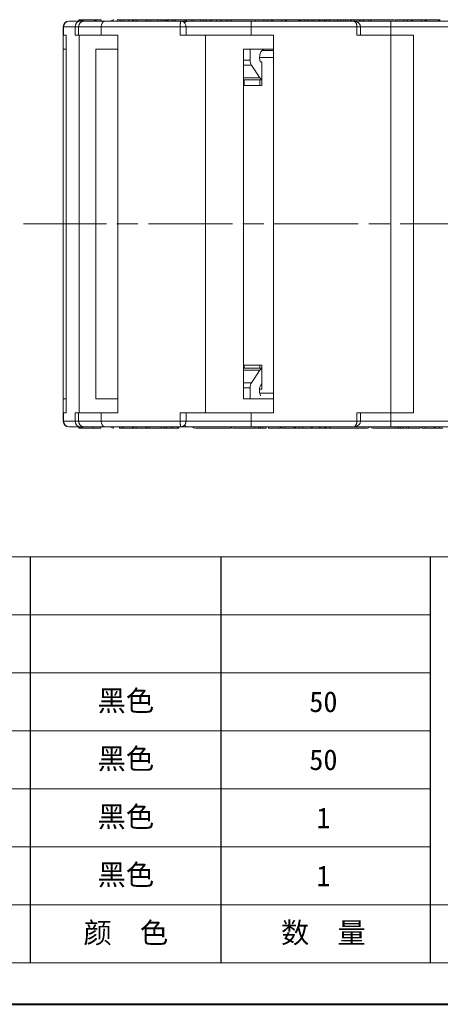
# Model space of a CAD drawing. Header units: millimetres. Extents: x 3455 to 3957, y 2 to 354.
# Tile 2 of 33: x 3622 to 3683, y 2 to 143. Entities that reach past the tile are written whole.
import ezdxf

# ---------------------------------------------------------------- set-up
doc = ezdxf.new("R2010")
doc.units = ezdxf.units.MM
doc.linetypes.add('ACAD_ISO08W100', pattern=[36, 24, -3, 6, -3])
doc.linetypes.add('CENTER', pattern=[0.6, 0.375, -0.075, 0.075, -0.075])
doc.layers.add('中心线', color=1, linetype='CENTER', lineweight=25)
doc.layers.add('标注线', color=7, linetype='Continuous', lineweight=15)
doc.styles.add('样式 6', font='仿宋_GB2312.ttf')

msp = doc.modelspace()

# ---------------------------------------------------------------- linework, layer by layer
at = {"color": 7, "linetype": 'Continuous', "lineweight": 15}
for p, q in [((3628.682, 142.168), (3628.682, 140.968)), ((3628.741, 142.168), (3628.682, 142.168)), ((3628.741, 140.968), (3628.741, 142.168)), ((3628.741, 142.168), (3630.402, 142.168)), ((3631.139, 142.968), (3629.536, 142.968)), ((3630.402, 142.168), (3630.402, 140.968)), ((3630.877, 142.168), (3630.402, 142.168)), ((3630.877, 142.168), (3630.877, 140.968)), ((3634.122, 142.168), (3630.877, 142.168)), ((3630.896, 143.168), (3630.896, 142.968)), ((3630.9, 142.968), (3630.9, 143.168)), ((3631.056, 142.968), (3631.056, 143.168)), ((3631.139, 142.968), (3631.505, 142.968)), ((3631.209, 142.968), (3631.209, 143.168)), ((3631.262, 143.168), (3631.209, 143.168)), ((3631.262, 142.968), (3631.262, 143.168)), ((3631.287, 143.168), (3631.262, 143.168)), ((3631.287, 142.968), (3631.287, 143.168)), ((3631.473, 143.168), (3631.287, 143.168)), ((3631.473, 142.968), (3631.473, 143.168)), ((3631.508, 143.168), (3631.473, 143.168)), ((3631.508, 142.968), (3631.508, 143.168)), ((3631.561, 143.168), (3631.508, 143.168)), ((3631.561, 142.968), (3631.561, 143.168)), ((3633.169, 143.168), (3631.561, 143.168)), ((3633.169, 143.168), (3633.169, 142.968)), ((3633.169, 143.168), (3633.288, 143.168)), ((3633.288, 142.968), (3633.288, 143.168)), ((3633.288, 143.168), (3633.372, 143.168)), ((3633.372, 142.968), (3633.372, 143.168)), ((3633.958, 143.168), (3633.935, 143.168)), ((3634.323, 142.96), (3633.999, 142.938)), ((3634.12, 142.968), (3634.12, 143.168)), ((3634.122, 140.968), (3634.122, 142.168)), ((3634.122, 142.168), (3645.398, 142.168)), ((3634.179, 142.952), (3634.287, 142.968)), ((3645.535, 142.968), (3634.656, 142.968)), ((3636.395, 143.168), (3636.395, 142.968)), ((3636.813, 142.968), (3636.813, 143.168)), ((3637.271, 142.968), (3637.271, 143.168)), ((3638.052, 142.968), (3638.052, 143.168)), ((3638.559, 142.968), (3638.559, 143.168)), ((3638.716, 143.168), (3638.559, 143.168)), ((3638.716, 142.968), (3638.716, 143.168)), ((3639.074, 143.168), (3638.716, 143.168)), ((3639.074, 142.968), (3639.074, 143.168)), ((3639.24, 143.168), (3639.074, 143.168)), ((3639.24, 142.968), (3639.24, 143.168)), ((3640.505, 143.168), (3639.24, 143.168)), ((3640.505, 142.968), (3640.505, 143.168)), ((3640.742, 143.168), (3640.505, 143.168)), ((3640.742, 142.968), (3640.742, 143.168)), ((3641.1, 143.168), (3640.742, 143.168)), ((3641.1, 142.968), (3641.1, 143.168)), ((3642.18, 143.168), (3641.1, 143.168)), ((3642.18, 143.168), (3642.18, 142.968)), ((3642.69, 142.968), (3642.69, 143.168)), ((3642.69, 143.168), (3643.069, 143.168)), ((3643.154, 143.168), (3643.069, 143.168)), ((3643.069, 142.968), (3643.069, 143.168)), ((3643.334, 142.968), (3643.334, 143.168)), ((3643.554, 143.168), (3643.334, 143.168)), ((3643.585, 143.168), (3643.585, 142.968)), ((3643.789, 142.968), (3643.789, 143.168)), ((3644.265, 143.168), (3644.265, 142.968)), ((3644.484, 142.968), (3644.484, 143.168)), ((3644.732, 143.168), (3644.484, 143.168)), ((3644.732, 142.968), (3644.732, 143.168)), ((3646.069, 143.168), (3644.732, 143.168)), ((3645.398, 142.168), (3645.398, 140.968)), ((3646.232, 142.168), (3645.398, 142.168)), ((3645.512, 142.946), (3645.535, 142.968)), ((3646.069, 143.168), (3646.069, 142.968)), ((3646.069, 143.168), (3646.299, 143.168)), ((3646.232, 140.968), (3646.232, 142.168)), ((3655.525, 142.168), (3646.232, 142.168)), ((3646.299, 142.968), (3646.299, 143.168)), ((3646.406, 143.168), (3646.299, 143.168)), ((3647.061, 142.968), (3647.061, 143.168)), ((3647.061, 143.168), (3647.309, 143.168)), ((3647.309, 142.968), (3647.309, 143.168)), ((3648.321, 143.168), (3647.309, 143.168)), ((3648.321, 142.968), (3648.321, 143.168)), ((3649.096, 143.168), (3648.321, 143.168)), ((3648.727, 143.168), (3648.727, 142.968)), ((3649.1, 142.932), (3648.84, 142.96)), ((3648.901, 142.968), (3649.1, 142.932)), ((3649.096, 142.968), (3649.096, 143.168)), ((3649.096, 143.168), (3649.696, 143.168)), ((3649.696, 142.968), (3649.696, 143.168)), ((3649.884, 143.168), (3649.696, 143.168)), ((3649.884, 142.968), (3649.884, 143.168)), ((3650.61, 143.168), (3649.884, 143.168)), ((3650.61, 142.968), (3650.61, 143.168)), ((3651.107, 143.168), (3650.61, 143.168)), ((3651.107, 143.168), (3651.107, 142.968)), ((3651.107, 143.168), (3651.337, 143.168)), ((3651.337, 142.968), (3651.337, 143.168)), ((3651.52, 143.168), (3651.337, 143.168)), ((3651.947, 142.968), (3651.947, 143.168)), ((3652.233, 143.168), (3651.947, 143.168)), ((3652.233, 142.968), (3652.233, 143.168)), ((3653.097, 143.168), (3652.233, 143.168)), ((3653.787, 143.168), (3653.505, 143.168)), ((3655.525, 142.968), (3655.525, 142.168)), ((3670.131, 142.968), (3655.525, 142.968)), ((3655.525, 140.968), (3655.525, 142.168)), ((3655.525, 142.168), (3670.663, 142.168)), ((3656.185, 142.968), (3656.185, 143.168)), ((3657.375, 142.968), (3657.375, 143.168)), ((3657.901, 142.968), (3657.901, 143.168)), ((3658.445, 142.968), (3658.445, 143.168)), ((3658.557, 142.968), (3658.557, 143.168)), ((3658.603, 142.968), (3658.603, 143.168)), ((3658.619, 143.168), (3658.603, 143.168)), ((3658.619, 142.968), (3658.619, 143.168)), ((3659.901, 143.168), (3658.619, 143.168)), ((3659.901, 142.968), (3659.901, 143.168)), ((3660.382, 143.168), (3659.901, 143.168)), ((3660.382, 142.968), (3660.382, 143.168)), ((3660.525, 143.168), (3660.382, 143.168)), ((3660.604, 143.168), (3660.494, 143.168)), ((3660.525, 142.968), (3660.525, 143.168)), ((3660.604, 142.968), (3660.604, 143.168)), ((3662.303, 143.168), (3660.604, 143.168)), ((3662.303, 142.968), (3662.303, 143.168)), ((3662.303, 143.168), (3662.37, 143.168)), ((3662.37, 142.968), (3662.37, 143.168)), ((3662.37, 143.168), (3662.408, 143.168)), ((3662.408, 142.968), (3662.408, 143.168)), ((3662.408, 143.168), (3662.483, 143.168)), ((3662.523, 142.968), (3662.523, 143.168)), ((3662.6, 142.968), (3662.6, 143.168)), ((3662.621, 143.168), (3662.6, 143.168)), ((3662.621, 142.968), (3662.621, 143.168)), ((3663.102, 143.168), (3662.621, 143.168)), ((3663.102, 142.968), (3663.102, 143.168)), ((3663.574, 143.168), (3663.196, 143.168)), ((3663.42, 142.968), (3663.42, 143.168)), ((3663.678, 142.968), (3663.678, 143.168)), ((3663.743, 142.968), (3663.743, 143.168)), ((3663.743, 143.168), (3664.224, 143.168)), ((3664.224, 142.968), (3664.224, 143.168)), ((3664.262, 143.168), (3664.224, 143.168)), ((3664.265, 143.168), (3664.265, 142.968)), ((3664.265, 143.168), (3664.574, 143.168)), ((3664.574, 142.968), (3664.574, 143.168)), ((3664.633, 143.168), (3664.574, 143.168)), ((3665.137, 142.968), (3665.137, 143.168)), ((3665.188, 143.168), (3665.294, 143.168)), ((3665.294, 142.968), (3665.294, 143.168)), ((3665.294, 143.168), (3665.388, 143.168)), ((3665.392, 142.968), (3665.392, 143.168)), ((3665.777, 143.168), (3665.392, 143.168)), ((3665.777, 142.968), (3665.777, 143.168)), ((3666.013, 143.168), (3665.997, 143.168)), ((3666.032, 142.968), (3666.032, 143.168)), ((3666.238, 142.968), (3666.238, 143.168)), ((3666.29, 142.968), (3666.29, 143.168)), ((3666.674, 143.168), (3666.29, 143.168)), ((3666.674, 142.968), (3666.674, 143.168)), ((3666.809, 143.168), (3666.674, 143.168)), ((3666.809, 143.168), (3666.809, 142.968)), ((3667.45, 143.168), (3666.809, 143.168)), ((3667.45, 142.968), (3667.45, 143.168)), ((3667.561, 143.168), (3667.532, 143.168)), ((3667.757, 143.168), (3667.564, 143.168)), ((3667.85, 142.968), (3667.85, 143.168)), ((3667.934, 143.168), (3667.85, 143.168)), ((3667.934, 142.968), (3667.934, 143.168)), ((3668.309, 143.168), (3667.934, 143.168)), ((3668.309, 143.168), (3668.309, 142.968)), ((3668.698, 142.968), (3668.698, 143.168)), ((3668.698, 143.168), (3669.009, 143.168)), ((3669.009, 142.968), (3669.009, 143.168)), ((3669.009, 143.168), (3669.384, 143.168)), ((3669.384, 142.968), (3669.384, 143.168)), ((3669.8, 142.968), (3669.8, 143.168)), ((3669.883, 143.168), (3669.8, 143.168)), ((3669.883, 142.968), (3669.883, 143.168)), ((3670.259, 143.168), (3669.883, 143.168)), ((3670.21, 142.945), (3670.131, 142.968)), ((3670.259, 143.168), (3670.259, 142.968)), ((3671.019, 143.168), (3670.259, 143.168)), ((3670.663, 142.168), (3670.663, 140.968)), ((3671.163, 142.168), (3670.663, 142.168)), ((3671.019, 142.968), (3671.019, 143.168)), ((3671.108, 143.168), (3671.019, 143.168)), ((3671.108, 142.968), (3671.108, 143.168)), ((3671.484, 143.168), (3671.108, 143.168)), ((3671.163, 140.968), (3671.163, 142.168)), ((3675.525, 142.168), (3671.163, 142.168)), ((3671.484, 143.168), (3671.484, 142.968)), ((3671.645, 143.168), (3671.484, 143.168)), ((3671.645, 142.968), (3671.645, 143.168)), ((3672.377, 142.968), (3672.377, 143.168)), ((3672.777, 143.103), (3672.777, 143.168)), ((3672.851, 143.133), (3672.851, 143.168)), ((3675.525, 142.968), (3675.525, 142.168)), ((3690.131, 142.968), (3675.525, 142.968)), ((3675.525, 140.968), (3675.525, 142.168)), ((3675.525, 142.168), (3690.663, 142.168)), ((3676.185, 142.968), (3676.185, 143.168)), ((3677.375, 142.968), (3677.375, 143.168)), ((3677.901, 142.968), (3677.901, 143.168)), ((3678.445, 142.968), (3678.445, 143.168)), ((3678.557, 142.968), (3678.557, 143.168)), ((3678.603, 142.968), (3678.603, 143.168)), ((3678.619, 143.168), (3678.603, 143.168)), ((3678.619, 142.968), (3678.619, 143.168)), ((3679.901, 143.168), (3678.619, 143.168)), ((3680.382, 143.168), (3679.901, 143.168)), ((3679.901, 142.968), (3679.901, 143.168)), ((3680.382, 142.968), (3680.382, 143.168)), ((3680.525, 143.168), (3680.382, 143.168)), ((3680.525, 143.168), (3680.604, 143.168)), ((3680.525, 142.968), (3680.525, 143.168)), ((3680.604, 142.968), (3680.604, 143.168)), ((3682.303, 143.168), (3680.604, 143.168)), ((3682.303, 142.968), (3682.303, 143.168)), ((3682.303, 143.168), (3682.37, 143.168)), ((3682.37, 142.968), (3682.37, 143.168)), ((3682.439, 142.968), (3682.439, 143.168)), ((3682.523, 142.968), (3682.523, 143.168)), ((3628.682, 140.968), (3628.682, 138.968)), ((3628.741, 140.968), (3628.682, 140.968)), ((3628.741, 140.968), (3629.092, 140.968)), ((3629.092, 113.968), (3629.092, 140.968)), ((3630.402, 140.968), (3630.936, 140.968)), ((3630.936, 140.968), (3630.936, 113.968)), ((3634.122, 140.968), (3630.936, 140.968)), ((3634.122, 140.968), (3636.506, 140.968)), ((3636.506, 113.968), (3636.506, 140.968)), ((3645.398, 140.968), (3649.02, 140.968)), ((3649.02, 140.968), (3655.525, 140.968)), ((3649.02, 140.968), (3649.02, 113.968)), ((3655.525, 140.968), (3658.725, 140.968)), ((3658.725, 113.968), (3658.725, 140.968)), ((3670.663, 140.968), (3675.525, 140.968)), ((3675.525, 140.968), (3675.525, 113.968)), ((3675.525, 140.968), (3678.725, 140.968)), ((3678.725, 113.968), (3678.725, 140.968)), ((3629.092, 138.968), (3628.682, 138.968)), ((3628.682, 113.968), (3628.682, 138.968)), ((3636.506, 138.968), (3633.345, 138.968)), ((3633.345, 113.968), (3633.345, 138.968)), ((3658.725, 138.968), (3654.425, 138.968)), ((3654.425, 113.968), (3654.425, 138.968)), ((3655.392, 137.383), (3655.392, 138.968)), ((3658.725, 138.768), (3657.085, 138.768)), ((3654.425, 137.383), (3655.392, 137.383)), ((3655.588, 136.675), (3654.425, 136.675)), ((3656.798, 134.861), (3655.588, 136.675)), ((3656.727, 137.768), (3658.725, 137.768)), ((3657.046, 137.168), (3656.834, 137.168)), ((3657.046, 133.768), (3657.046, 137.168)), ((3654.425, 134.861), (3656.798, 134.861)), ((3654.425, 134.568), (3657.046, 134.568)), ((3654.425, 133.768), (3657.046, 133.768)), ((3654.429, 134.568), (3654.429, 133.768)), ((3654.523, 133.768), (3654.523, 134.568)), ((3656.794, 133.768), (3656.794, 134.568)), ((3628.682, 88.968), (3628.682, 113.968)), ((3629.092, 86.968), (3629.092, 113.968)), ((3630.936, 113.968), (3630.936, 86.968)), ((3633.345, 88.968), (3633.345, 113.968)), ((3636.506, 86.968), (3636.506, 113.968)), ((3649.02, 113.968), (3649.02, 86.968)), ((3654.425, 88.968), (3654.425, 113.968)), ((3658.725, 86.968), (3658.725, 113.968)), ((3675.525, 113.968), (3675.525, 86.968)), ((3678.725, 86.968), (3678.725, 113.968)), ((3657.046, 93.768), (3654.425, 93.768)), ((3657.046, 93.368), (3654.425, 93.368)), ((3656.798, 93.075), (3654.425, 93.075)), ((3654.429, 93.768), (3654.429, 93.368)), ((3654.523, 93.368), (3654.523, 93.768)), ((3655.588, 91.261), (3656.798, 93.075)), ((3656.794, 93.768), (3656.794, 93.368)), ((3657.046, 90.368), (3657.046, 93.768)), ((3654.425, 91.261), (3655.588, 91.261)), ((3655.392, 90.554), (3654.425, 90.554)), ((3655.392, 88.968), (3655.392, 90.554)), ((3656.738, 90.368), (3657.046, 90.368)), ((3628.682, 88.968), (3628.682, 86.968)), ((3628.682, 88.968), (3629.092, 88.968)), ((3633.345, 88.968), (3636.506, 88.968)), ((3654.425, 88.968), (3658.725, 88.968)), ((3658.725, 89.768), (3656.772, 89.768)), ((3628.682, 86.968), (3628.682, 85.768)), ((3628.682, 86.968), (3628.741, 86.968)), ((3628.741, 85.768), (3628.741, 86.968)), ((3629.092, 86.968), (3628.741, 86.968)), ((3630.402, 86.968), (3630.402, 85.768)), ((3630.936, 86.968), (3630.402, 86.968)), ((3630.877, 86.968), (3630.877, 85.768)), ((3630.936, 86.968), (3634.122, 86.968)), ((3634.122, 85.768), (3634.122, 86.968)), ((3636.506, 86.968), (3634.122, 86.968)), ((3645.398, 86.968), (3645.398, 85.768)), ((3649.02, 86.968), (3645.398, 86.968)), ((3646.232, 85.768), (3646.232, 86.968)), ((3655.525, 86.968), (3649.02, 86.968)), ((3655.525, 85.768), (3655.525, 86.968)), ((3658.725, 86.968), (3655.525, 86.968)), ((3675.525, 86.968), (3670.663, 86.968)), ((3670.663, 86.968), (3670.663, 85.768)), ((3671.163, 85.768), (3671.163, 86.968)), ((3675.525, 85.768), (3675.525, 86.968)), ((3678.725, 86.968), (3675.525, 86.968)), ((3628.682, 85.768), (3628.741, 85.768)), ((3630.402, 85.768), (3628.741, 85.768)), ((3629.536, 84.968), (3631.139, 84.968)), ((3630.402, 85.768), (3630.877, 85.768)), ((3630.877, 85.768), (3634.122, 85.768)), ((3630.914, 84.968), (3630.914, 84.768)), ((3630.914, 84.768), (3630.967, 84.768)), ((3630.967, 84.968), (3630.967, 84.768)), ((3630.967, 84.768), (3631.002, 84.768)), ((3631.002, 84.968), (3631.002, 84.768)), ((3631.002, 84.768), (3631.188, 84.768)), ((3631.505, 84.968), (3631.139, 84.968)), ((3631.188, 84.968), (3631.188, 84.768)), ((3631.188, 84.768), (3631.213, 84.768)), ((3631.213, 84.968), (3631.213, 84.768)), ((3631.213, 84.768), (3631.265, 84.768)), ((3631.265, 84.968), (3631.265, 84.768)), ((3631.265, 84.768), (3631.432, 84.768)), ((3631.502, 84.968), (3631.502, 84.768)), ((3631.511, 84.968), (3631.511, 84.768)), ((3632.919, 84.968), (3632.919, 84.768)), ((3634.064, 84.768), (3634.064, 84.968)), ((3634.097, 84.992), (3634.323, 84.977)), ((3645.398, 85.768), (3634.122, 85.768)), ((3634.287, 84.968), (3634.127, 84.993)), ((3634.656, 84.968), (3645.535, 84.968)), ((3636.712, 84.968), (3636.712, 84.768)), ((3636.712, 84.768), (3637.07, 84.768)), ((3637.07, 84.968), (3637.07, 84.768)), ((3637.07, 84.768), (3637.307, 84.768)), ((3637.307, 84.968), (3637.307, 84.768)), ((3637.307, 84.768), (3638.573, 84.768)), ((3638.573, 84.968), (3638.573, 84.768)), ((3638.573, 84.768), (3638.738, 84.768)), ((3638.738, 84.968), (3638.738, 84.768)), ((3638.738, 84.768), (3639.096, 84.768)), ((3639.096, 84.968), (3639.096, 84.768)), ((3639.096, 84.768), (3640.486, 84.768)), ((3640.486, 84.968), (3640.486, 84.768)), ((3640.543, 84.968), (3640.543, 84.768)), ((3640.63, 84.968), (3640.63, 84.768)), ((3640.957, 84.968), (3640.957, 84.768)), ((3642.701, 84.968), (3642.701, 84.768)), ((3643.088, 84.768), (3643.088, 84.968)), ((3643.183, 84.768), (3643.228, 84.768)), ((3643.228, 84.779), (3643.228, 84.768)), ((3643.228, 84.768), (3644.065, 84.768)), ((3644.065, 84.768), (3644.065, 84.968)), ((3644.065, 84.768), (3644.344, 84.768)), ((3644.344, 84.968), (3644.344, 84.768)), ((3645.038, 84.968), (3645.038, 84.768)), ((3645.209, 84.768), (3645.209, 84.968)), ((3645.398, 85.768), (3646.232, 85.768)), ((3645.535, 84.968), (3645.512, 84.991)), ((3646.232, 85.768), (3655.525, 85.768)), ((3648.919, 84.977), (3649.011, 84.968)), ((3670.663, 85.768), (3655.525, 85.768)), ((3655.525, 85.768), (3655.525, 84.968)), ((3655.525, 84.968), (3670.131, 84.968)), ((3656.089, 84.968), (3656.089, 84.768)), ((3656.57, 84.768), (3656.089, 84.768)), ((3656.57, 84.968), (3656.57, 84.768)), ((3656.635, 84.968), (3656.635, 84.768)), ((3656.892, 84.968), (3656.892, 84.768)), ((3657.211, 84.968), (3657.211, 84.768)), ((3657.211, 84.768), (3657.692, 84.768)), ((3657.692, 84.968), (3657.692, 84.768)), ((3658.01, 84.968), (3658.01, 84.768)), ((3658.01, 84.768), (3659.709, 84.768)), ((3659.709, 84.968), (3659.709, 84.768)), ((3659.72, 84.968), (3659.72, 84.768)), ((3659.767, 84.968), (3659.767, 84.768)), ((3659.767, 84.768), (3659.849, 84.768)), ((3659.931, 84.968), (3659.931, 84.768)), ((3659.931, 84.768), (3660.412, 84.768)), ((3660.412, 84.968), (3660.412, 84.768)), ((3660.412, 84.768), (3661.694, 84.768)), ((3661.694, 84.968), (3661.694, 84.768)), ((3661.756, 84.968), (3661.756, 84.768)), ((3661.867, 84.968), (3661.867, 84.768)), ((3662.411, 84.968), (3662.411, 84.768)), ((3662.938, 84.968), (3662.938, 84.768)), ((3664.127, 84.968), (3664.127, 84.768)), ((3664.134, 84.968), (3664.134, 84.768)), ((3664.134, 84.768), (3664.186, 84.768)), ((3664.186, 84.968), (3664.186, 84.768)), ((3664.186, 84.768), (3664.276, 84.768)), ((3664.276, 84.968), (3664.276, 84.768)), ((3664.276, 84.768), (3665.309, 84.768)), ((3665.309, 84.968), (3665.309, 84.768)), ((3665.309, 84.768), (3665.539, 84.768)), ((3665.539, 84.768), (3665.539, 84.968)), ((3665.539, 84.768), (3666.009, 84.768)), ((3666.009, 84.968), (3666.009, 84.768)), ((3666.009, 84.768), (3666.118, 84.768)), ((3666.118, 84.968), (3666.118, 84.768)), ((3666.275, 84.968), (3666.275, 84.768)), ((3670.663, 85.768), (3671.163, 85.768)), ((3671.125, 85.768), (3675.525, 85.768)), ((3690.663, 85.768), (3675.525, 85.768)), ((3675.525, 85.768), (3675.525, 84.968)), ((3675.525, 84.968), (3690.131, 84.968)), ((3676.089, 84.968), (3676.089, 84.768)), ((3676.57, 84.768), (3676.089, 84.768)), ((3676.57, 84.968), (3676.57, 84.768)), ((3676.635, 84.968), (3676.635, 84.768)), ((3676.892, 84.968), (3676.892, 84.768)), ((3677.211, 84.968), (3677.211, 84.768)), ((3677.211, 84.768), (3677.692, 84.768)), ((3677.692, 84.968), (3677.692, 84.768)), ((3678.01, 84.968), (3678.01, 84.768)), ((3678.01, 84.768), (3679.709, 84.768)), ((3679.709, 84.968), (3679.709, 84.768)), ((3679.931, 84.968), (3679.931, 84.768)), ((3679.931, 84.768), (3680.412, 84.768)), ((3680.412, 84.968), (3680.412, 84.768)), ((3680.412, 84.768), (3681.694, 84.768)), ((3681.694, 84.968), (3681.694, 84.768)), ((3681.756, 84.968), (3681.756, 84.768)), ((3681.867, 84.968), (3681.867, 84.768)), ((3682.159, 84.768), (3682.314, 84.768)), ((3682.411, 84.968), (3682.411, 84.768))]:
    msp.add_line(p, q, dxfattribs=at)
at = {"color": 7, "lineweight": 15}
for p, q in [((3484.615, 66.382), (3681.193, 66.382)), ((3484.615, 58.092), (3681.193, 58.092)), ((3484.615, 49.802), (3681.193, 49.802)), ((3484.615, 41.512), (3681.193, 41.512)), ((3484.615, 33.221), (3681.193, 33.221)), ((3484.615, 24.931), (3681.193, 24.931)), ((3484.615, 16.641), (3733.321, 16.641))]:
    msp.add_line(p, q, dxfattribs=at)
at = {"color": 7}
for p, q in [((3623.994, 8.351), (3623.994, 66.382)), ((3651.24, 8.351), (3651.24, 66.382)), ((3681.193, 8.351), (3681.193, 66.382))]:
    msp.add_line(p, q, dxfattribs=at)
at = {"color": 7, "lineweight": 13}
for p, q in [((3681.193, 66.382), (3946.498, 66.382)), ((3484.615, 8.351), (3733.321, 8.351))]:
    msp.add_line(p, q, dxfattribs=at)
at = {"color": 7, "lineweight": 40}
msp.add_line((3455.007, 2.429), (3952.419, 2.429), dxfattribs=at)
at = {"color": 7, "linetype": 'Continuous', "lineweight": 15, "flags": 128}
msp.add_lwpolyline([(3657.527, 138.968), (3657.205, 138.867), (3656.937, 138.58), (3656.769, 138.155), (3656.73, 137.666), (3656.825, 137.193), (3656.862, 137.101)], dxfattribs=at)
at = {"color": 7, "linetype": 'Continuous', "lineweight": 15}
for centre, radius, start, end in [((3629.482, 142.168), 0.8, 90, 180), ((3629.539, 142.171), 0.798, 90.17405, 180.173), ((3631.677, 142.168), 0.8, 90, 180), ((3631.138, 142.545), 0.423, 57.92763, 89.80107), ((3634.822, 142.279), 0.709, 103.57158, 189.00735), ((3635.932, 142.668), 0.5, 90, 143.1301), ((3643.127, 142.668), 0.5, 36.8699, 65.12861), ((3646.575, 142.168), 0.8, 90, 135.68506), ((3653.025, 142.668), 0.5, 90, 143.1301), ((3673.025, 142.668), 0.5, 90, 142.46944), ((3656.683, 137.359), 1.291, 178.93545, 211.96148), ((3657.39, 135.238), 0.702, 212.46576, 240.64498), ((3657.384, 92.705), 0.693, 119.16513, 147.72412), ((3656.683, 90.578), 1.291, 148.03852, 181.06455), ((3658.278, 90.163), 1.565, 141.94587, 208.42173), ((3629.482, 85.768), 0.8, 180, 270), ((3629.539, 85.766), 0.798, 179.827, 269.82595), ((3631.677, 85.768), 0.8, 180, 270), ((3631.138, 85.391), 0.423, 270.19893, 302.07237), ((3634.822, 85.657), 0.709, 170.99265, 256.42842), ((3635.932, 85.268), 0.5, 216.8699, 270), ((3643.127, 85.268), 0.5, 270, 323.1301), ((3646.575, 85.768), 0.8, 224.20819, 270), ((3647.561, 85.268), 0.5, 217.71782, 270), ((3652.561, 85.268), 0.5, 270, 297.66517), ((3653.025, 85.268), 0.5, 216.8699, 270), ((3667.079, 85.268), 0.5, 216.8699, 270), ((3672.079, 85.268), 0.5, 270, 322.46944), ((3673.025, 85.268), 0.5, 217.71782, 270)]:
    msp.add_arc(centre, radius, start, end, dxfattribs=at)
for points, knots in [([(3630.402, 142.168), (3630.406, 142.225), (3630.412, 142.341), (3630.463, 142.5), (3630.539, 142.643), (3630.668, 142.799), (3630.87, 142.938), (3631.05, 142.958), (3631.139, 142.968)], [0, 0, 0, 0, 0.1228546, 0.2511848, 0.369932, 0.5018491, 0.7520052, 1, 1, 1, 1]), ([(3631.056, 143.168), (3631.04, 143.168), (3631.008, 143.168), (3630.974, 143.168), (3630.947, 143.168), (3630.927, 143.168), (3630.911, 143.168), (3630.904, 143.168), (3630.9, 143.168)], [0, 0, 0, 0, 0.1854289, 0.3721896, 0.5277082, 0.6838775, 0.8416784, 1, 1, 1, 1]), ([(3631.14, 143.168), (3631.118, 143.168), (3631.085, 143.168), (3631.063, 143.168), (3631.056, 143.168)], [0, 0, 0, 0, 0.6813573, 1, 1, 1, 1]), ([(3634.656, 142.968), (3634.269, 142.968), (3633.472, 142.968), (3632.556, 142.968), (3631.935, 142.968), (3631.651, 142.968), (3631.703, 142.968), (3631.714, 142.968)], [0, 0, 0, 0, 0.2178066, 0.4486597, 0.6891103, 0.9346636, 1, 1, 1, 1]), ([(3634.108, 143.168), (3634.109, 143.168), (3634.11, 143.168), (3634.032, 143.168), (3633.879, 143.168), (3633.648, 143.168), (3633.468, 143.168), (3633.372, 143.168)], [0, 0, 0, 0, 0.1007058, 0.3004059, 0.5008041, 0.7335599, 1, 1, 1, 1]), ([(3636.813, 143.168), (3636.72, 143.168), (3636.532, 143.168), (3636.397, 143.168), (3636.407, 143.168), (3636.411, 143.168)], [0, 0, 0, 0, 0.40791, 0.8204299, 1, 1, 1, 1]), ([(3637.271, 143.168), (3637.239, 143.168), (3637.176, 143.168), (3637.092, 143.168), (3637.015, 143.168), (3636.945, 143.168), (3636.877, 143.168), (3636.834, 143.168), (3636.813, 143.168)], [0, 0, 0, 0, 0.1854289, 0.3721896, 0.5277082, 0.6838775, 0.8416784, 1, 1, 1, 1]), ([(3638.052, 143.168), (3637.989, 143.168), (3637.865, 143.168), (3637.615, 143.168), (3637.411, 143.168), (3637.284, 143.168), (3637.271, 143.168)], [0, 0, 0, 0, 0.25090045, 0.5021621, 0.94653132, 1, 1, 1, 1]), ([(3638.559, 143.168), (3638.537, 143.168), (3638.492, 143.168), (3638.417, 143.168), (3638.337, 143.168), (3638.248, 143.168), (3638.154, 143.168), (3638.086, 143.168), (3638.052, 143.168)], [0, 0, 0, 0, 0.1539502, 0.3081809, 0.478699, 0.6499612, 0.8242026, 1, 1, 1, 1]), ([(3642.18, 143.168), (3642.222, 143.168), (3642.307, 143.168), (3642.427, 143.168), (3642.541, 143.168), (3642.621, 143.168), (3642.666, 143.168), (3642.69, 143.168)], [0, 0, 0, 0, 0.3047157, 0.6118673, 0.7377988, 0.8631157, 1, 1, 1, 1]), ([(3643.324, 143.168), (3643.326, 143.168), (3643.332, 143.168), (3643.242, 143.168), (3643.129, 143.168), (3643.069, 143.168)], [0, 0, 0, 0, 0.164375, 0.5539947, 1, 1, 1, 1]), ([(3643.789, 143.168), (3643.765, 143.168), (3643.717, 143.168), (3643.66, 143.168), (3643.619, 143.168), (3643.596, 143.168), (3643.586, 143.168), (3643.586, 143.168), (3643.586, 143.168)], [0, 0, 0, 0, 0.21351333, 0.43082565, 0.61542863, 0.80536781, 0.95568708, 1, 1, 1, 1]), ([(3644.265, 143.168), (3644.231, 143.168), (3644.164, 143.168), (3644.064, 143.168), (3643.969, 143.168), (3643.894, 143.168), (3643.835, 143.168), (3643.805, 143.168), (3643.789, 143.168)], [0, 0, 0, 0, 0.1937599, 0.3935451, 0.5783527, 0.7691696, 0.8841927, 1, 1, 1, 1]), ([(3644.326, 143.168), (3644.311, 143.168), (3644.278, 143.168), (3644.252, 143.168), (3644.235, 143.168), (3644.23, 143.168), (3644.228, 143.168)], [0, 0, 0, 0, 0.2774105, 0.604419, 0.8015376, 1, 1, 1, 1]), ([(3644.44, 143.168), (3644.419, 143.168), (3644.363, 143.168), (3644.302, 143.168), (3644.265, 143.168)], [0, 0, 0, 0, 0.3769016, 1, 1, 1, 1]), ([(3645.398, 142.168), (3645.399, 142.225), (3645.4, 142.341), (3645.407, 142.5), (3645.419, 142.643), (3645.441, 142.798), (3645.471, 142.92), (3645.501, 142.939), (3645.512, 142.946)], [0, 0, 0, 0, 0.1376622, 0.2814599, 0.4145195, 0.5623364, 0.8426437, 1, 1, 1, 1]), ([(3646.23, 142.168), (3646.228, 142.208), (3646.224, 142.284), (3646.194, 142.423), (3646.121, 142.612), (3645.961, 142.809), (3645.728, 142.941), (3645.58, 142.953), (3645.51, 142.959)], [0, 0, 0, 0, 0.0914883, 0.1778633, 0.3267062, 0.5763584, 0.8013256, 1, 1, 1, 1]), ([(3645.628, 142.968), (3645.774, 142.968), (3645.943, 142.968), (3646.351, 142.968), (3646.406, 142.968)], [0, 0, 0, 0, 0.8645475, 1, 1, 1, 1]), ([(3646.299, 143.168), (3646.361, 143.168), (3646.499, 143.168), (3646.766, 143.168), (3646.952, 143.168), (3647.061, 143.168)], [0, 0, 0, 0, 0.2581138, 0.5687529, 1, 1, 1, 1]), ([(3655.525, 142.968), (3654.979, 142.968), (3653.855, 142.968), (3652.187, 142.968), (3650.583, 142.968), (3649.152, 142.968), (3647.987, 142.968), (3647.162, 142.968), (3646.664, 142.968), (3646.604, 142.968), (3646.575, 142.968)], [0, 0, 0, 0, 0.116516, 0.2400113, 0.3686408, 0.5, 0.6313592, 0.7599887, 0.883484, 1, 1, 1, 1]), ([(3648.731, 143.168), (3648.729, 143.168), (3648.719, 143.168), (3648.754, 143.168), (3648.873, 143.168), (3649.005, 143.168), (3649.096, 143.168)], [0, 0, 0, 0, 0.0458739, 0.2829995, 0.5108733, 1, 1, 1, 1]), ([(3651.337, 143.168), (3651.399, 143.168), (3651.536, 143.168), (3651.751, 143.168), (3651.888, 143.168), (3651.947, 143.168)], [0, 0, 0, 0, 0.32229027, 0.7101657, 1, 1, 1, 1]), ([(3656.073, 143.168), (3655.937, 143.168), (3655.633, 143.168), (3655.15, 143.168), (3654.515, 143.168), (3653.817, 143.168), (3653.321, 143.168), (3653.096, 143.168), (3653.018, 143.168), (3653.032, 143.168), (3653.035, 143.168)], [0, 0, 0, 0, 0.0931053, 0.2073155, 0.3214057, 0.531206, 0.7410063, 0.8552165, 0.9693068, 1, 1, 1, 1]), ([(3657.375, 143.168), (3657.24, 143.168), (3656.968, 143.168), (3656.612, 143.168), (3656.36, 143.168), (3656.208, 143.168), (3656.193, 143.168), (3656.185, 143.168)], [0, 0, 0, 0, 0.2039328, 0.4101703, 0.5932152, 0.7735311, 1, 1, 1, 1]), ([(3657.901, 143.168), (3657.871, 143.168), (3657.808, 143.168), (3657.716, 143.168), (3657.628, 143.168), (3657.545, 143.168), (3657.46, 143.168), (3657.403, 143.168), (3657.375, 143.168)], [0, 0, 0, 0, 0.1854289, 0.3721896, 0.5277082, 0.6838775, 0.8416784, 1, 1, 1, 1]), ([(3658.445, 143.168), (3658.415, 143.168), (3658.355, 143.168), (3658.197, 143.168), (3658.035, 143.168), (3657.914, 143.168), (3657.901, 143.168)], [0, 0, 0, 0, 0.25090045, 0.5021621, 0.94653132, 1, 1, 1, 1]), ([(3658.557, 143.168), (3658.557, 143.168), (3658.556, 143.168), (3658.549, 143.168), (3658.537, 143.168), (3658.516, 143.168), (3658.488, 143.168), (3658.459, 143.168), (3658.445, 143.168)], [0, 0, 0, 0, 0.1539502, 0.3081809, 0.478699, 0.6499612, 0.8242026, 1, 1, 1, 1]), ([(3660.589, 143.168), (3660.588, 143.168), (3660.55, 143.168), (3660.522, 143.168), (3660.494, 143.168)], [0, 0, 0, 0, 0.02187228, 1, 1, 1, 1]), ([(3662.56, 143.168), (3662.553, 143.168), (3662.523, 143.168), (3662.523, 143.168), (3662.523, 143.168)], [0, 0, 0, 0, 0.243135, 1, 1, 1, 1]), ([(3663.102, 143.168), (3663.103, 143.168), (3663.107, 143.168), (3663.129, 143.168), (3663.198, 143.168), (3663.275, 143.168), (3663.353, 143.168), (3663.405, 143.168), (3663.42, 143.168)], [0, 0, 0, 0, 0.2722235, 0.5466231, 0.6591264, 0.7710806, 0.9347916, 1, 1, 1, 1]), ([(3663.42, 143.168), (3663.441, 143.168), (3663.482, 143.168), (3663.537, 143.168), (3663.583, 143.168), (3663.62, 143.168), (3663.652, 143.168), (3663.669, 143.168), (3663.678, 143.168)], [0, 0, 0, 0, 0.1994149, 0.4047786, 0.5493055, 0.697938, 0.8472718, 1, 1, 1, 1]), ([(3663.678, 143.168), (3663.687, 143.168), (3663.707, 143.168), (3663.722, 143.168), (3663.73, 143.168), (3663.737, 143.168), (3663.741, 143.168), (3663.742, 143.168), (3663.743, 143.168)], [0, 0, 0, 0, 0.20528764, 0.41647312, 0.5617174, 0.70725004, 0.85354148, 1, 1, 1, 1]), ([(3664.295, 143.168), (3664.278, 143.168), (3664.255, 143.168), (3664.221, 143.168), (3664.213, 143.168)], [0, 0, 0, 0, 0.7845586, 1, 1, 1, 1]), ([(3664.574, 143.168), (3664.602, 143.168), (3664.665, 143.168), (3664.862, 143.168), (3665.036, 143.168), (3665.137, 143.168)], [0, 0, 0, 0, 0.2581138, 0.5687529, 1, 1, 1, 1]), ([(3665.764, 143.168), (3665.827, 143.168), (3665.942, 143.168), (3666.062, 143.168), (3666.121, 143.168), (3666.128, 143.168), (3666.129, 143.168)], [0, 0, 0, 0, 0.3533415, 0.6491314, 0.9441166, 1, 1, 1, 1]), ([(3666.032, 143.168), (3665.998, 143.168), (3665.942, 143.168), (3665.872, 143.168), (3665.823, 143.168), (3665.779, 143.168), (3665.778, 143.168), (3665.777, 143.168)], [0, 0, 0, 0, 0.1847619, 0.299719, 0.4152217, 0.5479774, 1, 1, 1, 1]), ([(3666.238, 143.168), (3666.229, 143.168), (3666.212, 143.168), (3666.179, 143.168), (3666.14, 143.168), (3666.101, 143.168), (3666.065, 143.168), (3666.043, 143.168), (3666.032, 143.168)], [0, 0, 0, 0, 0.183139, 0.3713042, 0.5470738, 0.7298259, 0.8638636, 1, 1, 1, 1]), ([(3666.29, 143.168), (3666.289, 143.168), (3666.287, 143.168), (3666.282, 143.168), (3666.276, 143.168), (3666.268, 143.168), (3666.256, 143.168), (3666.244, 143.168), (3666.238, 143.168)], [0, 0, 0, 0, 0.1915397, 0.383375, 0.5347892, 0.6867364, 0.8420757, 1, 1, 1, 1]), ([(3668.309, 143.168), (3668.358, 143.168), (3668.459, 143.168), (3668.591, 143.168), (3668.662, 143.168), (3668.698, 143.168)], [0, 0, 0, 0, 0.3167323, 0.6543421, 1, 1, 1, 1]), ([(3669.791, 143.168), (3669.72, 143.168), (3669.616, 143.168), (3669.511, 143.168), (3669.477, 143.168)], [0, 0, 0, 0, 0.6742588, 1, 1, 1, 1]), ([(3671.163, 142.168), (3671.16, 142.217), (3671.154, 142.311), (3671.096, 142.475), (3670.965, 142.671), (3670.732, 142.835), (3670.458, 142.93), (3670.291, 142.949), (3670.209, 142.959)], [0, 0, 0, 0, 0.1063395, 0.2055869, 0.3707364, 0.6105356, 0.8106069, 1, 1, 1, 1]), ([(3670.663, 142.168), (3670.66, 142.225), (3670.655, 142.341), (3670.616, 142.5), (3670.558, 142.643), (3670.461, 142.798), (3670.34, 142.92), (3670.244, 142.939), (3670.21, 142.945)], [0, 0, 0, 0, 0.1377532, 0.281646, 0.4147936, 0.5627082, 0.8432009, 1, 1, 1, 1]), ([(3675.525, 142.968), (3674.978, 142.968), (3673.852, 142.968), (3672.197, 142.968), (3670.956, 142.968), (3670.369, 142.968), (3670.243, 142.968)], [0, 0, 0, 0, 0.2884701, 0.5942195, 0.9126801, 1, 1, 1, 1]), ([(3672.377, 143.168), (3672.309, 143.168), (3672.18, 143.168), (3671.991, 143.168), (3671.828, 143.168), (3671.63, 143.168), (3671.565, 143.168), (3671.517, 143.168)], [0, 0, 0, 0, 0.1475726, 0.2847085, 0.4214302, 0.5690871, 1, 1, 1, 1]), ([(3672.777, 143.168), (3672.761, 143.168), (3672.728, 143.168), (3672.66, 143.168), (3672.58, 143.168), (3672.504, 143.168), (3672.436, 143.168), (3672.396, 143.168), (3672.377, 143.168)], [0, 0, 0, 0, 0.1937663, 0.39358, 0.5766373, 0.7654093, 0.8822901, 1, 1, 1, 1]), ([(3676.014, 143.168), (3675.852, 143.168), (3675.384, 143.168), (3674.724, 143.168), (3674.143, 143.168), (3673.745, 143.168), (3673.422, 143.168), (3673.11, 143.168), (3673.059, 143.168), (3673.025, 143.168)], [0, 0, 0, 0, 0.1128333, 0.3252591, 0.4408987, 0.5564167, 0.6720562, 0.7875742, 1, 1, 1, 1]), ([(3677.375, 143.168), (3677.24, 143.168), (3676.968, 143.168), (3676.612, 143.168), (3676.36, 143.168), (3676.208, 143.168), (3676.193, 143.168), (3676.185, 143.168)], [0, 0, 0, 0, 0.2039328, 0.4101703, 0.5932152, 0.7735311, 1, 1, 1, 1]), ([(3677.901, 143.168), (3677.871, 143.168), (3677.808, 143.168), (3677.716, 143.168), (3677.628, 143.168), (3677.545, 143.168), (3677.46, 143.168), (3677.403, 143.168), (3677.375, 143.168)], [0, 0, 0, 0, 0.1854289, 0.3721896, 0.5277082, 0.6838775, 0.8416784, 1, 1, 1, 1]), ([(3678.445, 143.168), (3678.415, 143.168), (3678.355, 143.168), (3678.197, 143.168), (3678.035, 143.168), (3677.914, 143.168), (3677.901, 143.168)], [0, 0, 0, 0, 0.25090045, 0.5021621, 0.94653132, 1, 1, 1, 1]), ([(3678.557, 143.168), (3678.557, 143.168), (3678.556, 143.168), (3678.549, 143.168), (3678.537, 143.168), (3678.516, 143.168), (3678.488, 143.168), (3678.459, 143.168), (3678.445, 143.168)], [0, 0, 0, 0, 0.1539502, 0.3081809, 0.478699, 0.6499612, 0.8242026, 1, 1, 1, 1]), ([(3682.523, 143.168), (3682.515, 143.168), (3682.493, 143.168), (3682.46, 143.168), (3682.439, 143.168)], [0, 0, 0, 0, 0.37253864, 1, 1, 1, 1]), ([(3682.56, 143.168), (3682.553, 143.168), (3682.523, 143.168), (3682.523, 143.168), (3682.523, 143.168)], [0, 0, 0, 0, 0.243135, 1, 1, 1, 1]), ([(3631.139, 84.968), (3631.05, 84.978), (3630.87, 84.999), (3630.668, 85.137), (3630.539, 85.294), (3630.463, 85.437), (3630.412, 85.596), (3630.406, 85.712), (3630.402, 85.768)], [0, 0, 0, 0, 0.24799468, 0.49815079, 0.63003319, 0.74881489, 0.87712953, 1, 1, 1, 1]), ([(3631.502, 84.768), (3631.501, 84.768), (3631.5, 84.768), (3631.503, 84.768), (3631.508, 84.768), (3631.511, 84.768)], [0, 0, 0, 0, 0.2348315, 0.6167856, 1, 1, 1, 1]), ([(3631.511, 84.768), (3631.534, 84.768), (3631.582, 84.768), (3631.809, 84.768), (3632.121, 84.768), (3632.501, 84.768), (3632.769, 84.768), (3632.919, 84.768)], [0, 0, 0, 0, 0.2039328, 0.4101703, 0.5932152, 0.7735311, 1, 1, 1, 1]), ([(3634.656, 84.968), (3634.269, 84.968), (3633.472, 84.968), (3632.556, 84.968), (3631.935, 84.968), (3631.651, 84.968), (3631.703, 84.968), (3631.714, 84.968)], [0, 0, 0, 0, 0.2178066, 0.4486597, 0.6891103, 0.9346636, 1, 1, 1, 1]), ([(3632.919, 84.768), (3633.052, 84.768), (3633.318, 84.768), (3633.688, 84.768), (3633.94, 84.768), (3634.055, 84.768), (3634.054, 84.768), (3634.054, 84.768)], [0, 0, 0, 0, 0.2413489, 0.4849276, 0.7334986, 0.9451932, 1, 1, 1, 1]), ([(3640.544, 84.768), (3640.544, 84.768), (3640.536, 84.768), (3640.571, 84.768), (3640.624, 84.768), (3640.63, 84.768)], [0, 0, 0, 0, 0.0361382, 0.8964795, 1, 1, 1, 1]), ([(3640.63, 84.768), (3640.645, 84.768), (3640.674, 84.768), (3640.727, 84.768), (3640.78, 84.768), (3640.836, 84.768), (3640.894, 84.768), (3640.936, 84.768), (3640.957, 84.768)], [0, 0, 0, 0, 0.1854289, 0.3721896, 0.5277082, 0.6838775, 0.8416784, 1, 1, 1, 1]), ([(3640.957, 84.768), (3641.063, 84.768), (3641.278, 84.768), (3641.669, 84.768), (3642.047, 84.768), (3642.404, 84.768), (3642.595, 84.768), (3642.701, 84.768)], [0, 0, 0, 0, 0.2039328, 0.4101703, 0.5932152, 0.7735311, 1, 1, 1, 1]), ([(3642.701, 84.768), (3642.783, 84.768), (3642.95, 84.768), (3643.088, 84.768), (3643.073, 84.768), (3643.068, 84.768)], [0, 0, 0, 0, 0.4094512, 0.8226854, 1, 1, 1, 1]), ([(3644.344, 84.768), (3644.361, 84.768), (3644.459, 84.768), (3644.638, 84.768), (3644.864, 84.768), (3644.976, 84.768), (3645.038, 84.768)], [0, 0, 0, 0, 0.0626135, 0.3582666, 0.6385136, 1, 1, 1, 1]), ([(3645.038, 84.768), (3645.096, 84.768), (3645.188, 84.768), (3645.2, 84.768), (3645.205, 84.768)], [0, 0, 0, 0, 0.6232531, 1, 1, 1, 1]), ([(3645.512, 84.991), (3645.501, 84.998), (3645.471, 85.017), (3645.441, 85.138), (3645.419, 85.294), (3645.407, 85.437), (3645.4, 85.596), (3645.399, 85.712), (3645.398, 85.768)], [0, 0, 0, 0, 0.1575591, 0.4377988, 0.5855412, 0.7186076, 0.8623532, 1, 1, 1, 1]), ([(3645.51, 84.978), (3645.572, 84.981), (3645.71, 84.989), (3645.918, 85.094), (3646.085, 85.269), (3646.177, 85.463), (3646.22, 85.624), (3646.227, 85.719), (3646.23, 85.768)], [0, 0, 0, 0, 0.1611856, 0.3620094, 0.6152123, 0.7810056, 0.8846307, 1, 1, 1, 1]), ([(3646.39, 84.968), (3646.34, 84.968), (3645.939, 84.968), (3645.773, 84.968), (3645.628, 84.968)], [0, 0, 0, 0, 0.1236325, 1, 1, 1, 1]), ([(3655.525, 84.968), (3654.979, 84.968), (3653.855, 84.968), (3652.187, 84.968), (3650.583, 84.968), (3649.152, 84.968), (3647.987, 84.968), (3647.162, 84.968), (3646.664, 84.968), (3646.604, 84.968), (3646.575, 84.968)], [0, 0, 0, 0, 0.116516, 0.2400113, 0.3686408, 0.5, 0.6313592, 0.7599887, 0.883484, 1, 1, 1, 1]), ([(3647.621, 84.768), (3647.722, 84.768), (3647.879, 84.768), (3648.31, 84.768), (3648.712, 84.768), (3649.171, 84.768), (3649.805, 84.768), (3650.619, 84.768), (3651.366, 84.768), (3651.869, 84.768), (3652.187, 84.768), (3652.411, 84.768), (3652.556, 84.768), (3652.529, 84.768), (3652.518, 84.768)], [0, 0, 0, 0, 0.1287191, 0.1987907, 0.2687887, 0.3388602, 0.4088582, 0.5375773, 0.6662964, 0.736368, 0.806366, 0.8764375, 0.9464355, 1, 1, 1, 1]), ([(3653.035, 84.768), (3653.032, 84.768), (3653.018, 84.768), (3653.096, 84.768), (3653.321, 84.768), (3653.817, 84.768), (3654.515, 84.768), (3655.15, 84.768), (3655.607, 84.768), (3655.886, 84.768), (3655.996, 84.768)], [0, 0, 0, 0, 0.0312355, 0.1474629, 0.2635681, 0.4770737, 0.6905793, 0.8068067, 0.922912, 1, 1, 1, 1]), ([(3656.635, 84.768), (3656.625, 84.768), (3656.605, 84.768), (3656.59, 84.768), (3656.582, 84.768), (3656.576, 84.768), (3656.572, 84.768), (3656.571, 84.768), (3656.57, 84.768)], [0, 0, 0, 0, 0.2052876, 0.4164731, 0.5617174, 0.70725, 0.8535415, 1, 1, 1, 1]), ([(3656.892, 84.768), (3656.872, 84.768), (3656.831, 84.768), (3656.776, 84.768), (3656.73, 84.768), (3656.693, 84.768), (3656.661, 84.768), (3656.644, 84.768), (3656.635, 84.768)], [0, 0, 0, 0, 0.1994149, 0.4047786, 0.5493055, 0.697938, 0.8472718, 1, 1, 1, 1]), ([(3657.211, 84.768), (3657.209, 84.768), (3657.206, 84.768), (3657.183, 84.768), (3657.115, 84.768), (3657.037, 84.768), (3656.959, 84.768), (3656.907, 84.768), (3656.892, 84.768)], [0, 0, 0, 0, 0.2722235, 0.5466231, 0.6591264, 0.7710806, 0.9347916, 1, 1, 1, 1]), ([(3661.756, 84.768), (3661.756, 84.768), (3661.756, 84.768), (3661.764, 84.768), (3661.776, 84.768), (3661.797, 84.768), (3661.825, 84.768), (3661.853, 84.768), (3661.867, 84.768)], [0, 0, 0, 0, 0.1539502, 0.3081809, 0.478699, 0.6499612, 0.8242026, 1, 1, 1, 1]), ([(3661.867, 84.768), (3661.897, 84.768), (3661.957, 84.768), (3662.116, 84.768), (3662.278, 84.768), (3662.398, 84.768), (3662.411, 84.768)], [0, 0, 0, 0, 0.2509005, 0.5021621, 0.9465313, 1, 1, 1, 1]), ([(3662.411, 84.768), (3662.442, 84.768), (3662.504, 84.768), (3662.596, 84.768), (3662.684, 84.768), (3662.768, 84.768), (3662.853, 84.768), (3662.91, 84.768), (3662.938, 84.768)], [0, 0, 0, 0, 0.1854289, 0.3721896, 0.5277082, 0.6838775, 0.8416784, 1, 1, 1, 1]), ([(3662.938, 84.768), (3663.073, 84.768), (3663.345, 84.768), (3663.701, 84.768), (3663.952, 84.768), (3664.105, 84.768), (3664.119, 84.768), (3664.127, 84.768)], [0, 0, 0, 0, 0.2039328, 0.4101703, 0.5932152, 0.7735311, 1, 1, 1, 1]), ([(3666.118, 84.768), (3666.125, 84.768), (3666.141, 84.768), (3666.164, 84.768), (3666.189, 84.768), (3666.214, 84.768), (3666.24, 84.768), (3666.263, 84.768), (3666.275, 84.768)], [0, 0, 0, 0, 0.20826979, 0.416707, 0.56148059, 0.70657343, 0.85282453, 1, 1, 1, 1]), ([(3666.275, 84.768), (3666.315, 84.768), (3666.403, 84.768), (3666.604, 84.768), (3666.862, 84.768), (3667.037, 84.768), (3667.137, 84.768)], [0, 0, 0, 0, 0.2064287, 0.4567223, 0.6939734, 1, 1, 1, 1]), ([(3667.079, 84.768), (3667.113, 84.768), (3667.164, 84.768), (3667.476, 84.768), (3667.799, 84.768), (3668.197, 84.768), (3668.779, 84.768), (3669.579, 84.768), (3670.379, 84.768), (3670.962, 84.768), (3671.359, 84.768), (3671.682, 84.768), (3671.994, 84.768), (3672.045, 84.768), (3672.079, 84.768)], [0, 0, 0, 0, 0.1197215, 0.184895, 0.25, 0.3151735, 0.3802785, 0.5, 0.6197215, 0.684895, 0.75, 0.8151735, 0.8802785, 1, 1, 1, 1]), ([(3667.137, 84.768), (3667.237, 84.768), (3667.408, 84.768), (3667.602, 84.768), (3667.72, 84.768), (3667.733, 84.768), (3667.741, 84.768)], [0, 0, 0, 0, 0.3111993, 0.5289236, 0.7474088, 1, 1, 1, 1]), ([(3670.131, 84.968), (3670.192, 84.978), (3670.314, 84.999), (3670.461, 85.137), (3670.558, 85.294), (3670.616, 85.437), (3670.655, 85.596), (3670.66, 85.712), (3670.663, 85.768)], [0, 0, 0, 0, 0.24799468, 0.49815079, 0.63003319, 0.74881489, 0.87712953, 1, 1, 1, 1]), ([(3670.209, 84.978), (3670.361, 84.999), (3670.617, 85.035), (3670.918, 85.223), (3671.071, 85.414), (3671.149, 85.596), (3671.158, 85.708), (3671.163, 85.768)], [0, 0, 0, 0, 0.3433275, 0.57916305, 0.75367025, 0.8688042, 1, 1, 1, 1]), ([(3675.525, 84.968), (3674.978, 84.968), (3673.852, 84.968), (3672.197, 84.968), (3670.949, 84.968), (3670.356, 84.968), (3670.223, 84.968)], [0, 0, 0, 0, 0.2871593, 0.5915193, 0.9085327, 1, 1, 1, 1]), ([(3673.025, 84.768), (3673.059, 84.768), (3673.11, 84.768), (3673.422, 84.768), (3673.745, 84.768), (3674.143, 84.768), (3674.724, 84.768), (3675.378, 84.768), (3675.84, 84.768), (3675.997, 84.768)], [0, 0, 0, 0, 0.2132763, 0.3293788, 0.4453593, 0.5614617, 0.6774422, 0.8907185, 1, 1, 1, 1]), ([(3676.635, 84.768), (3676.625, 84.768), (3676.605, 84.768), (3676.59, 84.768), (3676.582, 84.768), (3676.576, 84.768), (3676.572, 84.768), (3676.571, 84.768), (3676.57, 84.768)], [0, 0, 0, 0, 0.2052876, 0.4164731, 0.5617174, 0.70725, 0.8535415, 1, 1, 1, 1]), ([(3676.892, 84.768), (3676.872, 84.768), (3676.831, 84.768), (3676.776, 84.768), (3676.73, 84.768), (3676.693, 84.768), (3676.661, 84.768), (3676.644, 84.768), (3676.635, 84.768)], [0, 0, 0, 0, 0.1994149, 0.4047786, 0.5493055, 0.697938, 0.8472718, 1, 1, 1, 1]), ([(3677.211, 84.768), (3677.209, 84.768), (3677.206, 84.768), (3677.183, 84.768), (3677.115, 84.768), (3677.037, 84.768), (3676.959, 84.768), (3676.907, 84.768), (3676.892, 84.768)], [0, 0, 0, 0, 0.2722235, 0.5466231, 0.6591264, 0.7710806, 0.9347916, 1, 1, 1, 1]), ([(3677.784, 84.768), (3677.807, 84.768), (3677.979, 84.768), (3678.003, 84.768), (3678.025, 84.768)], [0, 0, 0, 0, 0.1314711, 1, 1, 1, 1]), ([(3681.756, 84.768), (3681.756, 84.768), (3681.756, 84.768), (3681.764, 84.768), (3681.776, 84.768), (3681.797, 84.768), (3681.825, 84.768), (3681.853, 84.768), (3681.867, 84.768)], [0, 0, 0, 0, 0.1539502, 0.3081809, 0.478699, 0.6499612, 0.8242026, 1, 1, 1, 1]), ([(3681.867, 84.768), (3681.897, 84.768), (3681.957, 84.768), (3682.116, 84.768), (3682.278, 84.768), (3682.398, 84.768), (3682.411, 84.768)], [0, 0, 0, 0, 0.2509005, 0.5021621, 0.9465313, 1, 1, 1, 1]), ([(3682.411, 84.768), (3682.442, 84.768), (3682.504, 84.768), (3682.596, 84.768), (3682.684, 84.768), (3682.768, 84.768), (3682.853, 84.768), (3682.91, 84.768), (3682.938, 84.768)], [0, 0, 0, 0, 0.1854289, 0.3721896, 0.5277082, 0.6838775, 0.8416784, 1, 1, 1, 1])]:
    msp.add_open_spline(points, degree=3, knots=knots, dxfattribs=at)
at = {"layer": '中心线', "linetype": 'ACAD_ISO08W100', "lineweight": 13, "ltscale": 0.5}
msp.add_line((3886.853, 113.968), (3623.012, 113.968), dxfattribs=at)

# ---------------------------------------------------------------- texts
at = {"layer": '标注线', "color": 7, "lineweight": 18, "char_height": 2.13177, "width": 14.21178, "attachment_point": 5, "style": '样式 6'}
for s, insert in [('{\\H1.389x;黑色}', (3637.628, 45.657)), ('{\\H1.389x;50}', (3665.868, 45.657)), ('{\\H1.389x;黑色}', (3637.628, 37.367)), ('{\\H1.389x;50}', (3665.868, 37.367)), ('{\\H1.389x;黑色}', (3637.628, 29.076)), ('{\\H1.389x;1}', (3665.868, 29.076)), ('{\\H1.389x;黑色}', (3637.628, 20.786)), ('{\\H1.389x;1}', (3665.868, 20.786)), ('{\\H1.389x;颜  色}', (3637.628, 12.496)), ('{\\H1.389x;数  量}', (3665.868, 12.496))]:
    msp.add_mtext(s, dxfattribs=dict(at, insert=insert))

doc.saveas('drawing.dxf')
